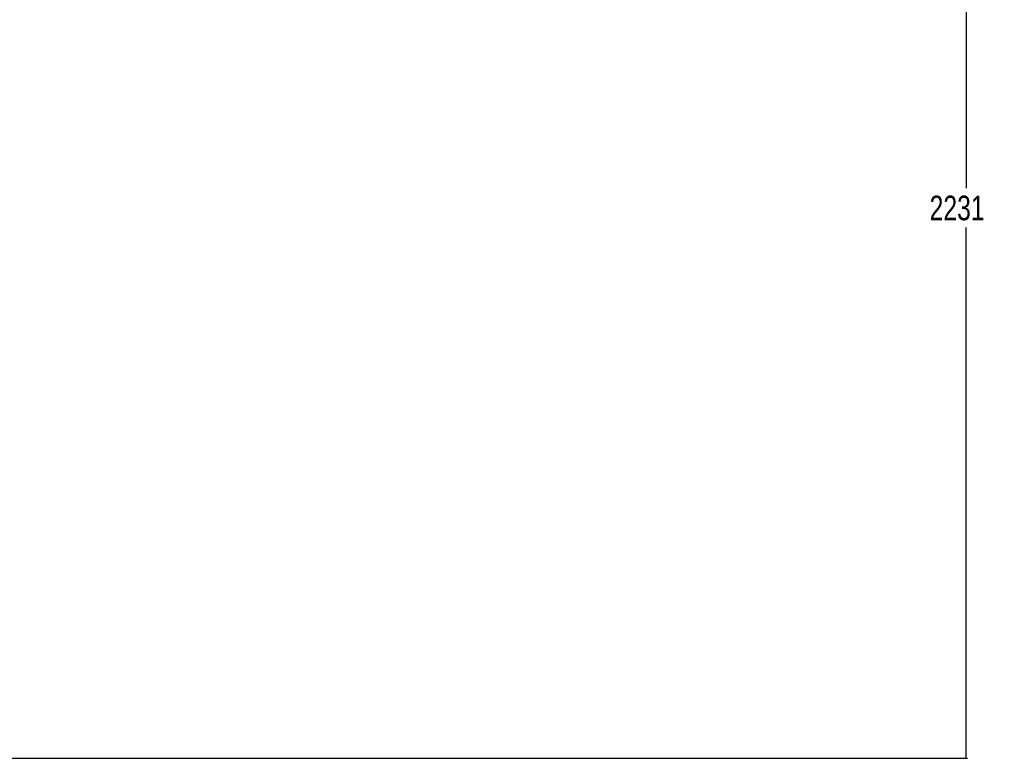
# Paper-space layout 'In-Ground Anchor' of a CAD drawing. Header units: millimetres. Extents: x 1903 to 18395, y 314 to 15846.
# Tile 19 of 52: x 6357 to 10349, y 1508 to 4502. Entities that reach past the tile are written whole.
import ezdxf

# ---------------------------------------------------------------- set-up
doc = ezdxf.new("R2010")
doc.units = ezdxf.units.MM
doc.layers.add('COMPONENT_GEOMETRY', color=7, linetype='Continuous')
doc.styles.add('SLDTEXTSTYLE1', font='TXT', dxfattribs={"width": 0.75})
doc.dimstyles.new('SLDDIMSTYLE0', dxfattribs={"dimtxt": 100, "dimasz": 6.604, "dimexe": 0, "dimexo": 0.0625, "dimgap": 25, "dimtad": 0, "dimtih": 1, "dimtoh": 1, "dimdec": 0, "dimlfac": 0.5, "dimrnd": 1e-09, "dimzin": 12, "dimdsep": 46, "dimtxsty": 'SLDTEXTSTYLE1', "dimsah": 1, "dimcen": 0.09, "dimadec": 0, "dimazin": 3, "dimtfac": 1, "dimtdec": 0, "dimtofl": 0, "dimtmove": 0, "dimatfit": 3, "dimfxl": 1, "dimfrac": 2, "dimtolj": 1, "dimtzin": 12, "dimarcsym": 0})

# ---------------------------------------------------------------- blocks, each defined once
blk = doc.blocks.new('_D_10')
at = {"layer": 'COMPONENT_GEOMETRY', "color": 7, "ltscale": 2}
for p, q in [((10064.6, 5970.3), (10200.2, 5970.3)), ((10193.9, 5970.3), (10193.9, 3818.7)), ((10193.9, 1508.3), (10193.9, 3659.9)), ((3340.9, 1508.3), (10200.2, 1508.3))]:
    blk.add_line(p, q, dxfattribs=at)
for points in [[(10193.9, 5970.3), (10192.8, 5963.7), (10194.9, 5963.7)], [(10193.9, 1508.3), (10194.9, 1514.9), (10192.8, 1514.9)]]:
    blk.add_solid(points, dxfattribs=at)
at = {"layer": 'COMPONENT_GEOMETRY', "color": 7, "ltscale": 2, "insert": (10046.1, 3788.8), "char_height": 100, "attachment_point": 1, "style": 'SLDTEXTSTYLE1'}
blk.add_mtext('2231', dxfattribs=at)

psp = doc.layouts.new('In-Ground Anchor')

# ---------------------------------------------------------------- dimensions: what is measured, and where the dimension line sits
at = {"layer": 'COMPONENT_GEOMETRY', "color": 7, "ltscale": 2}
dim = psp.add_linear_dim(base=(10193.86, 1508.27), p1=(10062.07, 5970.28), p2=(3338.37, 1508.27), angle=90, dimstyle='SLDDIMSTYLE0', dxfattribs=at)
dim.commit()
dim.dimension.update_dxf_attribs({"geometry": '_D_10', "text_midpoint": (10193.86, 3739.28), "dimtype": 160})

doc.saveas('drawing.dxf')
